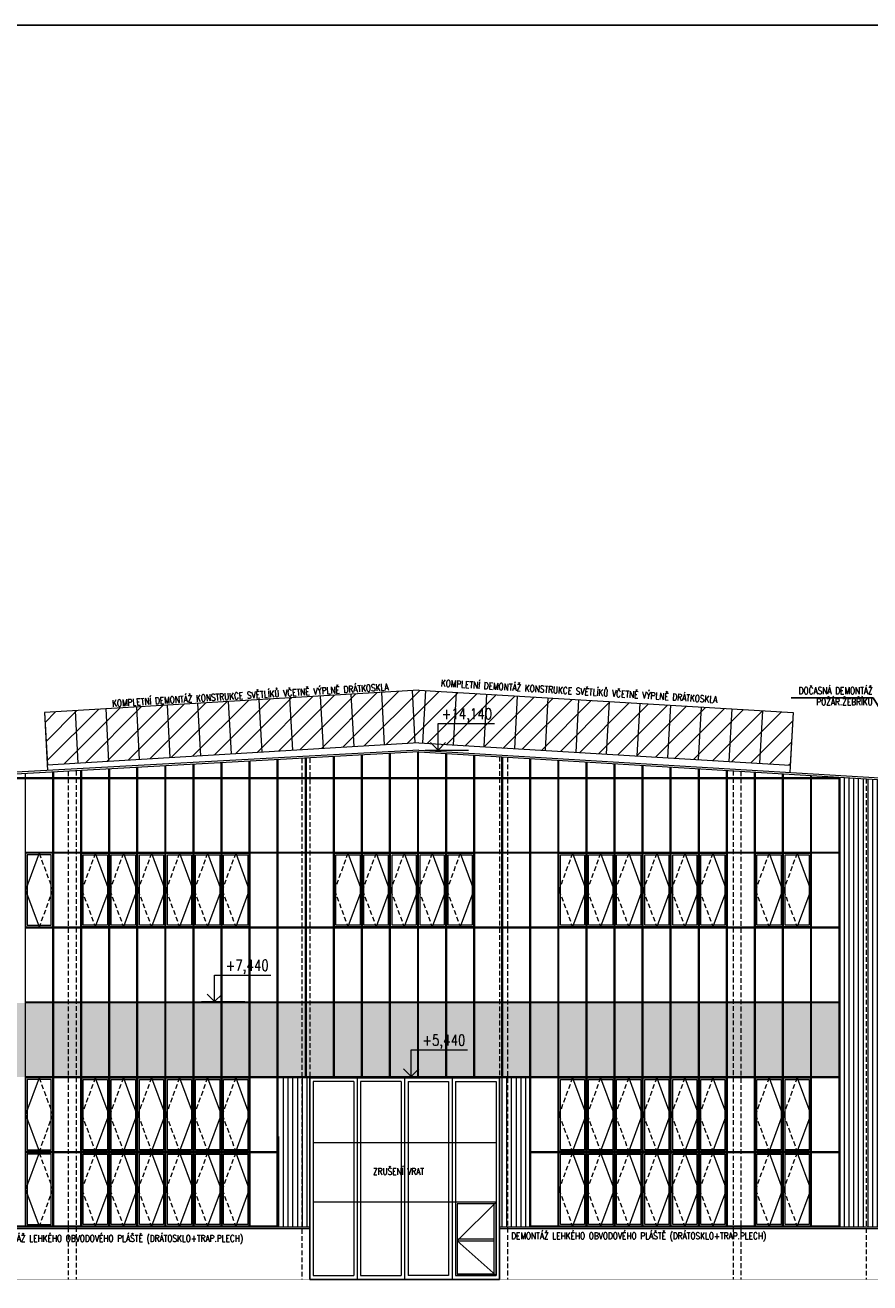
# Model space of a CAD drawing. Header units: millimetres. Extents: x -485339 to 350584, y -1189936 to 0.
# Tile 219 of 256: x -279443 to -256875, y -547570 to -513966. Entities that reach past the tile are written whole.
import ezdxf
from ezdxf import colors
from ezdxf.entities.mleader import LeaderData, LeaderLine
from ezdxf.enums import TextEntityAlignment as Align
from ezdxf.math import Vec2, Vec3

# ---------------------------------------------------------------- set-up
doc = ezdxf.new("R2010")
doc.units = ezdxf.units.MM
doc.header["$LTSCALE"] = 10
doc.linetypes.add('DASHED', pattern=[19.05, 12.7, -6.35])
doc.linetypes.add('ČÁRKOVANÁ', pattern=[19.05, 12.7, -6.35])
doc.layers.get('Defpoints').update_dxf_attribs({"color": 201})
for name, color, linetype, lineweight, true_color in [('BOUR_DVEŘE', 7, 'Continuous', 18, 0xdba400), ('BOUR_OBV.PLÁŠT', 7, 'Continuous', 18, 0xdba400), ('BOUR_OKNA', 7, 'Continuous', 18, 0xdba400), ('BOUR_ČÁRY_PLNÉ', 7, 'Continuous', 18, 0xdba400), ('BOUR_ŠRAFY', 7, 'Continuous', 18, 0xdba400), ('BOURÁNÍ_POPIS', 7, 'Continuous', 18, 0xdba400)]:
    doc.layers.add(name, color=color, linetype=linetype, lineweight=lineweight, true_color=true_color)
for name, color, linetype, lineweight in [('St__otvory_dveře', 40, 'Continuous', 18), ('St_kóty_výškové', 132, 'Continuous', 18), ('St_otvory_okna', 40, 'Continuous', 18), ('St_sloupy_opláštění_pohled', 25, 'ČÁRKOVANÁ', 18), ('St_čáry_obrys', 5, 'Continuous', 35), ('St_čáry_plné', 250, 'Continuous', 18)]:
    doc.layers.add(name, color=color, linetype=linetype, lineweight=lineweight)
doc.styles.add('ROMANS', font='romans.shx', dxfattribs={"width": 0.8})
doc.styles.get("Standard").update_dxf_attribs({"font": 'simplex.shx', "width": 0.8})
pattern_1 = [(90, (0, 160416.98), (-127, 8e-15), [])]

# ---------------------------------------------------------------- blocks, each defined once
blk = doc.blocks.new('G$CBEA78B39')
at = {"layer": 'St__otvory_dveře', "color": 0}
for p, q in [((-100, -100), (-100, 5287)), ((-100, 5287), (4970, 5287)), ((1076, 5187), (-8, 5187)), ((-8, 5187), (-8, 0)), ((1076, 5187), (1076, 0)), ((1168, 5287), (1168, -100)), ((1259, 5187), (1259, 0)), ((2343, 5187), (1259, 5187)), ((2343, 5187), (2343, 0)), ((2435, 5287), (2435, -100)), ((2527, 5187), (2527, 0)), ((2527, 5187), (3611, 5187)), ((3611, 5187), (3611, 0)), ((3702, 5287), (3702, -100)), ((3794, 5187), (3794, 0)), ((3794, 5187), (4878, 5187)), ((4878, 5187), (4878, 0)), ((4970, 5287), (4970, -100)), ((-8, 3561), (4878, 3561)), ((4878, 1965), (-8, 1965)), ((4878, 1965), (3794, 1965)), ((3794, 1965), (3794, 0)), ((4878, 1965), (3840, 933)), ((4832, 1915), (3840, 1915)), ((3840, 1915), (3840, 50)), ((4832, 50), (4832, 1915)), ((4878, 0), (4878, 1965)), ((3840, 983), (4832, 983)), ((3840, 933), (4878, 0)), ((3840, 933), (4832, 933)), ((3840, 50), (4832, 50)), ((4970, -100), (-100, -100)), ((-8, 0), (1076, 0)), ((1259, 0), (2343, 0)), ((3611, 0), (2527, 0)), ((3794, 0), (4878, 0)), ((4878, 0), (3794, 0))]:
    blk.add_line(p, q, dxfattribs=at)
blk.add_lwpolyline([(-100, -100), (4970, -100), (4970, 5287), (-100, 5287)], close=True, dxfattribs=at)
blk = doc.blocks.new('*U3990')
at = {"layer": 'BOUR_ČÁRY_PLNÉ'}
blk.add_lwpolyline([(0, 0), (-7, -1403)], dxfattribs=at)
blk = doc.blocks.new('*U3991')
at = {"layer": 'St_čáry_plné', "rotation": 3.440080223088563}
for p in [(-272379, -531941), (-271561, -531891), (-270742, -531842), (-269924, -531793), (-269105, -531744), (-278109, -532285), (-277290, -532236), (-276472, -532187), (-275653, -532137), (-274835, -532088), (-274016, -532039), (-273198, -531990), (-278927, -532334)]:
    blk.add_blockref('*U3990', p, dxfattribs=at)
blk = doc.blocks.new('*U3997')
at = {"layer": 'BOUR_ČÁRY_PLNÉ'}
blk.add_lwpolyline([(0, 0), (-7, 1403)], dxfattribs=at)
blk = doc.blocks.new('*U3996')
at = {"layer": 'St_čáry_plné', "rotation": 176.5599197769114}
for p in [(-268750, -531744), (-267931, -531793), (-267113, -531842), (-266294, -531891), (-265476, -531941), (-264657, -531990), (-263839, -532039), (-263020, -532088), (-262202, -532137), (-261383, -532187), (-260565, -532236), (-259746, -532285), (-258927, -532334)]:
    blk.add_blockref('*U3997', p, dxfattribs=at)
blk = doc.blocks.new('*U4033')
at = {"color": 0, "linetype": 'ByBlock', "lineweight": -2}
blk.add_line((3, 0), (-7, 0), dxfattribs=at)
for points in [[(0, 0), (0, 6.12), (0, 6.12), (-13, 6.12)], [(1.75, 1.75), (0, 0), (-1.75, 1.75)]]:
    blk.add_lwpolyline(points, dxfattribs=at)
at = {"color": 0, "linetype": 'ByBlock', "lineweight": -2, "style": 'ROMANS', "width": 0.8}
for tag, p in [('VYSKA', (-3.45, 9.62)), ('POPIS_001', (-12.5, 5.12))]:
    blk.add_attdef(tag, text='', height=2.5, dxfattribs=at).set_placement(p, align=Align.TOP_RIGHT)
blk = doc.blocks.new('G$CE9516F89')
at = {"layer": 'St_otvory_okna', "color": 0}
for points in [[(0, 0), (725, 0), (725, 1962.5), (0, 1962.5)], [(40, 40), (685, 40), (685, 1922.5), (40, 1922.5)]]:
    blk.add_lwpolyline(points, close=True, dxfattribs=at)
blk.add_lwpolyline([(362.5, 1962.5), (0, 981.25), (362.5, 0)], dxfattribs=at)
at = {"layer": 'St_otvory_okna', "color": 0, "linetype": 'ČÁRKOVANÁ'}
blk.add_lwpolyline([(362.5, 1962.5), (725, 981.25), (362.5, 0)], dxfattribs=at)

msp = doc.modelspace()

# ---------------------------------------------------------------- hatches: boundary and pattern name
at = {"layer": 'BOUR_ŠRAFY', "linetype": 'DASHED'}
h = msp.add_hatch(dxfattribs=at)
h.set_pattern_fill('ANSI31', color=256, scale=120)
h.set_pattern_definition([(45, (-75532.35, 0), (-269.40768, 269.40768), [])])
h.paths.add_polyline_path([(-278927.5, -532334.2), (-278843.3, -533734.2), (-268927.5, -533138.1), (-259004.5, -533734.6), (-258920.4, -532334.6), (-268927.5, -531733.1)])
at = {"layer": 'BOUR_ŠRAFY'}
h = msp.add_hatch(dxfattribs=at)
h.set_pattern_fill('ANSI31', color=256, scale=40, angle=45)
h.set_pattern_definition(pattern_1)
h.paths.add_polyline_path([(-257680.4, -546080.2), (-257680, -534067.7), (-238650, -535206.1), (-238650, -542020.2), (-254080, -542020.2), (-254080, -546080.2)])
h = msp.add_hatch(dxfattribs=at)
h.set_pattern_fill('ANSI31', color=256, scale=40, angle=45)
h.set_pattern_definition(pattern_1)
h.paths.add_polyline_path([(-271840, -542090.5), (-271840, -546080.2), (-272680.4, -546080.2), (-272680.4, -546055.2), (-272661.4, -542092.7)])
h = msp.add_hatch(dxfattribs=at)
h.set_pattern_fill('ANSI31', color=256, scale=40, angle=45)
h.set_pattern_definition(pattern_1)
h.paths.add_polyline_path([(-265955.4, -542092.7), (-265955.4, -546055.2), (-265955.4, -546080.2), (-266770, -546080.2), (-266770, -542092.7)])
at = {"layer": 'St_otvory_okna'}
h = msp.add_hatch(color=254, dxfattribs=at)
h.dxf.hatch_style = 1
h.paths.add_polyline_path([(-304205.4, -540092.7), (-304930.4, -540092.7), (-304930.4, -542067.7), (-304205.4, -542067.7)])
h.paths.add_polyline_path([(-304180.4, -540092.7), (-304180.4, -542067.7), (-303455.4, -542067.7), (-303455.4, -540092.7)])
h.paths.add_polyline_path([(-303430.4, -540092.7), (-303430.4, -542067.7), (-302705.4, -542067.7), (-302705.4, -540092.7)])
h.paths.add_polyline_path([(-302680.4, -542067.7), (-301955.4, -542067.7), (-301955.4, -540092.7), (-302680.4, -540092.7)])
h.paths.add_polyline_path([(-301930.4, -540092.7), (-301930.4, -542067.7), (-301205.4, -542067.7), (-301205.4, -540092.7)])
h.paths.add_polyline_path([(-301180.4, -540092.7), (-301180.4, -542067.7), (-300455.4, -542067.7), (-300455.4, -540092.7)])
h.paths.add_polyline_path([(-300430.4, -540092.7), (-300430.4, -542067.7), (-299705.4, -542067.7), (-299705.4, -540092.7)])
h.paths.add_polyline_path([(-299680.4, -540092.7), (-299680.4, -542067.7), (-298955.4, -542067.7), (-298955.4, -540092.7)])
h.paths.add_polyline_path([(-298930.4, -540092.7), (-298930.4, -542067.7), (-298205.4, -542067.7), (-298205.4, -540092.7)])
h.paths.add_polyline_path([(-297455.4, -540092.7), (-298180.4, -540092.7), (-298180.4, -542067.7), (-297455.4, -542067.7)])
h.paths.add_polyline_path([(-297430.4, -540092.7), (-297430.4, -542067.7), (-296705.4, -542067.7), (-296705.4, -540092.7)])
h.paths.add_polyline_path([(-296680.4, -540092.7), (-296680.4, -542067.7), (-295955.4, -542067.7), (-295955.4, -540092.7)])
h.paths.add_polyline_path([(-295930.4, -540092.7), (-295930.4, -542067.7), (-295205.4, -542067.7), (-295205.4, -540092.7)])
h.paths.add_polyline_path([(-295180.4, -540092.7), (-295180.4, -542067.7), (-294455.4, -542067.7), (-294455.4, -540092.7)])
h.paths.add_polyline_path([(-294430.4, -540092.7), (-294430.4, -542067.7), (-293705.4, -542067.7), (-293705.4, -540092.7)])
h.paths.add_polyline_path([(-293680.4, -540092.7), (-293680.4, -542067.7), (-292955.4, -542067.7), (-292955.4, -540092.7)])
h.paths.add_polyline_path([(-292930.4, -540092.7), (-292930.4, -542067.7), (-292205.4, -542067.7), (-292205.4, -540092.7)])
h.paths.add_polyline_path([(-292180.4, -540092.7), (-292180.4, -542067.7), (-291455.4, -542067.7), (-291455.4, -540092.7)])
h.paths.add_polyline_path([(-291430.4, -540092.7), (-291430.4, -542067.7), (-290705.4, -542067.7), (-290705.4, -540092.7)])
h.paths.add_polyline_path([(-290680.4, -542067.7), (-289955.4, -542067.7), (-289955.4, -540092.7), (-290680.4, -540092.7)])
h.paths.add_polyline_path([(-289930.4, -542067.7), (-289205.4, -542067.7), (-289205.4, -540092.7), (-289930.4, -540092.7)])
h.paths.add_polyline_path([(-289180.4, -542067.7), (-288455.4, -542067.7), (-288455.4, -540092.7), (-289180.4, -540092.7)])
h.paths.add_polyline_path([(-288430.4, -542067.7), (-287705.4, -542067.7), (-287705.4, -540092.7), (-288430.4, -540092.7)])
h.paths.add_polyline_path([(-287680.4, -542067.7), (-286955.4, -542067.7), (-286955.4, -540092.7), (-287680.4, -540092.7)])
h.paths.add_polyline_path([(-286930.4, -542067.7), (-286205.4, -542067.7), (-286205.4, -540092.7), (-286930.4, -540092.7)])
h.paths.add_polyline_path([(-286180.4, -542067.7), (-285455.4, -542067.7), (-285455.4, -540092.7), (-286180.4, -540092.7)])
h.paths.add_polyline_path([(-285430.4, -542067.7), (-284705.4, -542067.7), (-284705.4, -540092.7), (-285430.4, -540092.7)])
h.paths.add_polyline_path([(-284680.4, -542067.7), (-283955.4, -542067.7), (-283955.4, -540092.7), (-284680.4, -540092.7)])
h.paths.add_polyline_path([(-283930.4, -542067.7), (-283205.4, -542067.7), (-283205.4, -540092.7), (-283930.4, -540092.7)])
h.paths.add_polyline_path([(-283180.4, -540092.7), (-283180.4, -542067.7), (-282455.4, -542067.7), (-282455.4, -540092.7)])
h.paths.add_polyline_path([(-282430.4, -540092.7), (-282430.4, -542067.7), (-281705.4, -542067.7), (-281705.4, -540092.7)])
h.paths.add_polyline_path([(-281680.4, -542067.7), (-280955.4, -542067.7), (-280955.4, -540092.7), (-281680.4, -540092.7)])
h.paths.add_polyline_path([(-280930.4, -540092.7), (-280930.4, -542067.7), (-280205.4, -542067.7), (-280205.4, -540092.7)])
h.paths.add_polyline_path([(-280180.4, -540092.7), (-280180.4, -542067.7), (-279455.4, -542067.7), (-279455.4, -540092.7)])
h.paths.add_polyline_path([(-279430.4, -540092.7), (-279430.4, -542067.7), (-278705.4, -542067.7), (-278705.4, -540092.7)])
h.paths.add_polyline_path([(-278680.4, -540092.7), (-278680.4, -542067.7), (-277955.4, -542067.7), (-277955.4, -540092.7)])
h.paths.add_polyline_path([(-277205.4, -540092.7), (-277930.4, -540092.7), (-277930.4, -542067.7), (-277205.4, -542067.7)])
h.paths.add_polyline_path([(-276455.4, -540092.7), (-277180.4, -540092.7), (-277180.4, -542067.7), (-276455.4, -542067.7)])
h.paths.add_polyline_path([(-275705.4, -540092.7), (-276430.4, -540092.7), (-276430.4, -542067.7), (-275705.4, -542067.7)])
h.paths.add_polyline_path([(-274955.4, -540092.7), (-275680.4, -540092.7), (-275680.4, -542067.7), (-274955.4, -542067.7)])
h.paths.add_polyline_path([(-274205.4, -540092.7), (-274930.4, -540092.7), (-274930.4, -542067.7), (-274205.4, -542067.7)])
h.paths.add_polyline_path([(-273455.4, -540092.7), (-274180.4, -540092.7), (-274180.4, -542067.7), (-273455.4, -542067.7)])
h.paths.add_polyline_path([(-273430.4, -540092.7), (-273430.4, -542067.7), (-272705.4, -542067.7), (-272705.4, -540092.7)])
h.paths.add_polyline_path([(-272680.4, -540092.7), (-272680.4, -542067.7), (-271955.4, -542067.7), (-271955.4, -540092.7)])
h.paths.add_polyline_path([(-271930.4, -542067.7), (-271205.4, -542067.7), (-271205.4, -540092.7), (-271930.4, -540092.7)])
h.paths.add_polyline_path([(-271180.4, -542067.7), (-270455.4, -542067.7), (-270455.4, -540092.7), (-271180.4, -540092.7)])
h.paths.add_polyline_path([(-270430.4, -542067.7), (-269705.4, -542067.7), (-269705.4, -540092.7), (-270430.4, -540092.7)])
h.paths.add_polyline_path([(-269680.4, -542067.7), (-268955.4, -542067.7), (-268955.4, -540092.7), (-269680.4, -540092.7)])
h.paths.add_polyline_path([(-268930.4, -542067.7), (-268205.4, -542067.7), (-268205.4, -540092.7), (-268930.4, -540092.7)])
h.paths.add_polyline_path([(-268180.4, -542067.7), (-267455.4, -542067.7), (-267455.4, -540092.7), (-268180.4, -540092.7)])
h.paths.add_polyline_path([(-266705.4, -540092.7), (-267430.4, -540092.7), (-267430.4, -542067.7), (-266705.4, -542067.7)])
h.paths.add_polyline_path([(-266680.4, -542067.7), (-265955.4, -542067.7), (-265955.4, -540092.7), (-266680.4, -540092.7)])
h.paths.add_polyline_path([(-265930.4, -542067.7), (-265205.4, -542067.7), (-265205.4, -540092.7), (-265930.4, -540092.7)])
h.paths.add_polyline_path([(-264455.4, -540092.7), (-265180.4, -540092.7), (-265180.4, -542067.7), (-264455.4, -542067.7)])
h.paths.add_polyline_path([(-263705.4, -540092.7), (-264430.4, -540092.7), (-264430.4, -542067.7), (-263705.4, -542067.7)])
h.paths.add_polyline_path([(-262955.4, -540092.7), (-263680.4, -540092.7), (-263680.4, -542067.7), (-262955.4, -542067.7)])
h.paths.add_polyline_path([(-262205.4, -540092.7), (-262930.4, -540092.7), (-262930.4, -542067.7), (-262205.4, -542067.7)])
h.paths.add_polyline_path([(-261455.4, -540092.7), (-262180.4, -540092.7), (-262180.4, -542067.7), (-261455.4, -542067.7)])
h.paths.add_polyline_path([(-260705.4, -540092.7), (-261430.4, -540092.7), (-261430.4, -542067.7), (-260705.4, -542067.7)])
h.paths.add_polyline_path([(-260680.4, -542067.7), (-259955.4, -542067.7), (-259955.4, -540092.7), (-260680.4, -540092.7)])
h.paths.add_polyline_path([(-259205.4, -540092.7), (-259930.4, -540092.7), (-259930.4, -542067.7), (-259205.4, -542067.7)])
h.paths.add_polyline_path([(-258455.4, -540092.7), (-259180.4, -540092.7), (-259180.4, -542067.7), (-258455.4, -542067.7)])
h.paths.add_polyline_path([(-257705.4, -540092.7), (-258430.4, -540092.7), (-258430.4, -542067.7), (-257705.4, -542067.7)])

# ---------------------------------------------------------------- linework, layer by layer
at = {"layer": 'BOUR_OBV.PLÁŠT'}
for points in [[(-273430.4, -534092.7), (-273430.4, -533633.7)], [(-272705.4, -534092.7), (-272705.4, -533593.9)], [(-272680.4, -534092.7), (-272680.4, -533592.5)], [(-271955.4, -534092.7), (-271955.4, -533552.6)], [(-271930.4, -534092.7), (-271930.4, -533551.2)], [(-271205.4, -534092.7), (-271205.4, -533511.3)], [(-271180.4, -534092.7), (-271180.4, -533510)], [(-270455.4, -534092.7), (-270455.4, -533470.1)], [(-270430.4, -534092.7), (-270430.4, -533468.7)], [(-269705.4, -534092.7), (-269705.4, -533428.8)], [(-269680.4, -534092.7), (-269680.4, -533427.4)], [(-268955.4, -534092.7), (-268955.4, -533387.6)], [(-268930.4, -534092.7), (-268930.4, -533386.2)], [(-268205.4, -534092.7), (-268205.4, -533429.4)], [(-268180.4, -534092.7), (-268180.4, -533430.9)], [(-267455.4, -534092.7), (-267455.4, -533474.5)], [(-267430.4, -534092.7), (-267430.4, -533476)], [(-266705.4, -534092.7), (-266705.4, -533519.6)], [(-266680.4, -534092.7), (-266680.4, -533521.1)], [(-265955.4, -534092.7), (-265955.4, -533564.7)], [(-265930.4, -534092.7), (-265930.4, -533566.2)], [(-265205.4, -534092.7), (-265205.4, -533609.8)], [(-265180.4, -534092.7), (-265180.4, -533611.3)], [(-279430.4, -534092.7), (-279430.4, -533963.8)], [(-278705.4, -534092.7), (-278705.4, -533923.9)], [(-278680.4, -534092.7), (-278680.4, -533922.6)], [(-277955.4, -534092.7), (-277955.4, -533882.7)], [(-277930.4, -534092.7), (-277930.4, -533881.3)], [(-277205.4, -534092.7), (-277205.4, -533841.4)], [(-277180.4, -534092.7), (-277180.4, -533840)], [(-276455.4, -534092.7), (-276455.4, -533800.2)], [(-276430.4, -534092.7), (-276430.4, -533798.8)], [(-275705.4, -534092.7), (-275705.4, -533758.9)], [(-275680.4, -534092.7), (-275680.4, -533757.5)], [(-274955.4, -534092.7), (-274955.4, -533717.6)], [(-274930.4, -534092.7), (-274930.4, -533716.3)], [(-274205.4, -534092.7), (-274205.4, -533676.4)], [(-274180.4, -534092.7), (-274180.4, -533675)], [(-273455.4, -534092.7), (-273455.4, -533635.1)], [(-264455.4, -534092.7), (-264455.4, -533654.9)], [(-264430.4, -534092.7), (-264430.4, -533656.4)], [(-263705.4, -534092.7), (-263705.4, -533700)], [(-263680.4, -534092.7), (-263680.4, -533701.5)], [(-262955.4, -534092.7), (-262955.4, -533745)], [(-262930.4, -534092.7), (-262930.4, -533746.5)], [(-262205.4, -534092.7), (-262205.4, -533790.1)], [(-262180.4, -534092.7), (-262180.4, -533791.6)], [(-261455.4, -534092.7), (-261455.4, -533835.2)], [(-261430.4, -534092.7), (-261430.4, -533836.7)], [(-260705.4, -534092.7), (-260705.4, -533880.3)], [(-260680.4, -534092.7), (-260680.4, -533881.8)], [(-259955.4, -534092.7), (-259955.4, -533925.4)], [(-259930.4, -534092.7), (-259930.4, -533926.9)], [(-281317.9, -534067.7), (-257680.4, -534067.7), (-257680.4, -546080.2), (-265955.4, -546080.2), (-265955.4, -546055.2)], [(-281317.9, -534092.7), (-257705.4, -534092.7), (-257705.4, -546055.2), (-265955.4, -546055.2)], [(-279430.4, -546055.2), (-279430.4, -534092.7)], [(-278705.4, -546055.2), (-278705.4, -534092.7)], [(-278680.4, -546055.2), (-278680.4, -534092.7)], [(-277955.4, -546055.2), (-277955.4, -534092.7)], [(-277930.4, -546055.2), (-277930.4, -534092.7)], [(-277205.4, -546055.2), (-277205.4, -534092.7)], [(-277180.4, -546055.2), (-277180.4, -534092.7)], [(-276455.4, -546055.2), (-276455.4, -534092.7)], [(-276430.4, -546055.2), (-276430.4, -534092.7)], [(-275705.4, -546055.2), (-275705.4, -534092.7)], [(-275680.4, -546055.2), (-275680.4, -534092.7)], [(-274955.4, -546055.2), (-274955.4, -534092.7)], [(-274930.4, -546055.2), (-274930.4, -534092.7)], [(-274205.4, -546055.2), (-274205.4, -534092.7)], [(-274180.4, -546055.2), (-274180.4, -534092.7)], [(-273455.4, -546055.2), (-273455.4, -534092.7)], [(-273430.4, -546055.2), (-273430.4, -534092.7)], [(-272705.4, -546055.2), (-272705.4, -534092.7)], [(-272680.4, -546055.2), (-272680.4, -534092.7)], [(-271955.4, -542067.7), (-271955.4, -534092.7)], [(-271930.4, -542067.7), (-271930.4, -534092.7)], [(-271205.4, -542067.7), (-271205.4, -534092.7)], [(-271180.4, -542067.7), (-271180.4, -534092.7)], [(-270455.4, -542067.7), (-270455.4, -534092.7)], [(-270430.4, -542067.7), (-270430.4, -534092.7)], [(-269705.4, -542067.7), (-269705.4, -534092.7)], [(-269680.4, -542067.7), (-269680.4, -534092.7)], [(-268955.4, -542067.7), (-268955.4, -534092.7)], [(-268930.4, -542067.7), (-268930.4, -534092.7)], [(-268205.4, -542067.7), (-268205.4, -534092.7)], [(-268180.4, -542067.7), (-268180.4, -534092.7)], [(-267455.4, -542067.7), (-267455.4, -534092.7)], [(-267430.4, -542067.7), (-267430.4, -534092.7)], [(-266705.4, -542067.7), (-266705.4, -534092.7)], [(-266680.4, -542067.7), (-266680.4, -534092.7)], [(-265955.4, -546055.2), (-265955.4, -534092.7)], [(-265930.4, -546055.2), (-265930.4, -534092.7)], [(-265205.4, -546055.2), (-265205.4, -534092.7)], [(-265180.4, -546055.2), (-265180.4, -534092.7)], [(-264455.4, -546055.2), (-264455.4, -534092.7)], [(-264430.4, -546055.2), (-264430.4, -534092.7)], [(-263705.4, -546055.2), (-263705.4, -534092.7)], [(-263680.4, -546055.2), (-263680.4, -534092.7)], [(-262955.4, -546055.2), (-262955.4, -534092.7)], [(-262930.4, -546055.2), (-262930.4, -534092.7)], [(-262205.4, -546055.2), (-262205.4, -534092.7)], [(-262180.4, -546055.2), (-262180.4, -534092.7)], [(-261455.4, -546055.2), (-261455.4, -534092.7)], [(-261430.4, -546055.2), (-261430.4, -534092.7)], [(-260705.4, -546055.2), (-260705.4, -534092.7)], [(-260680.4, -546055.2), (-260680.4, -534092.7)], [(-259955.4, -546055.2), (-259955.4, -534092.7)], [(-259930.4, -546055.2), (-259930.4, -534092.7)], [(-259205.4, -534092.7), (-259205.4, -533970.5)], [(-259205.4, -546055.2), (-259205.4, -534092.7)], [(-259180.4, -534092.7), (-259180.4, -533972)], [(-259180.4, -546055.2), (-259180.4, -534092.7)], [(-258455.4, -534092.7), (-258455.4, -534015.5)], [(-258455.4, -546055.2), (-258455.4, -534092.7)], [(-258430.4, -534092.7), (-258430.4, -534017.1)], [(-258430.4, -546055.2), (-258430.4, -534092.7)], [(-278705.4, -536067.7), (-279430.4, -536067.7)], [(-278705.4, -536092.7), (-279430.4, -536092.7)], [(-277955.4, -536067.7), (-278680.4, -536067.7)], [(-277955.4, -536092.7), (-278680.4, -536092.7)], [(-277205.4, -536067.7), (-277930.4, -536067.7)], [(-277205.4, -536092.7), (-277930.4, -536092.7)], [(-276455.4, -536067.7), (-277180.4, -536067.7)], [(-276455.4, -536092.7), (-277180.4, -536092.7)], [(-275705.4, -536067.7), (-276430.4, -536067.7)], [(-275705.4, -536092.7), (-276430.4, -536092.7)], [(-274955.4, -536067.7), (-275680.4, -536067.7)], [(-274955.4, -536092.7), (-275680.4, -536092.7)], [(-274205.4, -536067.7), (-274930.4, -536067.7)], [(-274205.4, -536092.7), (-274930.4, -536092.7)], [(-273455.4, -536067.7), (-274180.4, -536067.7)], [(-273455.4, -536092.7), (-274180.4, -536092.7)], [(-272705.4, -536067.7), (-273430.4, -536067.7)], [(-272705.4, -536092.7), (-273430.4, -536092.7)], [(-271955.4, -536067.7), (-272680.4, -536067.7)], [(-271955.4, -536092.7), (-272680.4, -536092.7)], [(-271205.4, -536067.7), (-271930.4, -536067.7)], [(-271205.4, -536092.7), (-271930.4, -536092.7)], [(-270455.4, -536067.7), (-271180.4, -536067.7)], [(-270455.4, -536092.7), (-271180.4, -536092.7)], [(-269705.4, -536067.7), (-270430.4, -536067.7)], [(-269705.4, -536092.7), (-270430.4, -536092.7)], [(-268955.4, -536067.7), (-269680.4, -536067.7)], [(-268955.4, -536092.7), (-269680.4, -536092.7)], [(-268205.4, -536067.7), (-268930.4, -536067.7)], [(-268205.4, -536092.7), (-268930.4, -536092.7)], [(-267455.4, -536067.7), (-268180.4, -536067.7)], [(-267455.4, -536092.7), (-268180.4, -536092.7)], [(-266705.4, -536067.7), (-267430.4, -536067.7)], [(-266705.4, -536092.7), (-267430.4, -536092.7)], [(-265955.4, -536067.7), (-266680.4, -536067.7)], [(-265955.4, -536092.7), (-266680.4, -536092.7)], [(-265205.4, -536067.7), (-265930.4, -536067.7)], [(-265205.4, -536092.7), (-265930.4, -536092.7)], [(-264455.4, -536067.7), (-265180.4, -536067.7)], [(-264455.4, -536092.7), (-265180.4, -536092.7)], [(-263705.4, -536067.7), (-264430.4, -536067.7)], [(-263705.4, -536092.7), (-264430.4, -536092.7)], [(-262955.4, -536067.7), (-263680.4, -536067.7)], [(-262955.4, -536092.7), (-263680.4, -536092.7)], [(-262205.4, -536067.7), (-262930.4, -536067.7)], [(-262205.4, -536092.7), (-262930.4, -536092.7)], [(-261455.4, -536067.7), (-262180.4, -536067.7)], [(-261455.4, -536092.7), (-262180.4, -536092.7)], [(-260705.4, -536067.7), (-261430.4, -536067.7)], [(-260705.4, -536092.7), (-261430.4, -536092.7)], [(-259955.4, -536067.7), (-260680.4, -536067.7)], [(-259955.4, -536092.7), (-260680.4, -536092.7)], [(-259205.4, -536067.7), (-259930.4, -536067.7)], [(-259205.4, -536092.7), (-259930.4, -536092.7)], [(-258455.4, -536067.7), (-259180.4, -536067.7)], [(-258455.4, -536092.7), (-259180.4, -536092.7)], [(-257705.4, -536067.7), (-258430.4, -536067.7)], [(-257705.4, -536092.7), (-258430.4, -536092.7)], [(-278705.4, -538067.7), (-279430.4, -538067.7)], [(-278705.4, -538092.7), (-279430.4, -538092.7)], [(-277955.4, -538067.7), (-278680.4, -538067.7)], [(-277955.4, -538092.7), (-278680.4, -538092.7)], [(-277205.4, -538067.7), (-277930.4, -538067.7)], [(-277205.4, -538092.7), (-277930.4, -538092.7)], [(-276455.4, -538067.7), (-277180.4, -538067.7)], [(-276455.4, -538092.7), (-277180.4, -538092.7)], [(-275705.4, -538067.7), (-276430.4, -538067.7)], [(-275705.4, -538092.7), (-276430.4, -538092.7)], [(-274955.4, -538067.7), (-275680.4, -538067.7)], [(-274955.4, -538092.7), (-275680.4, -538092.7)], [(-274205.4, -538067.7), (-274930.4, -538067.7)], [(-274205.4, -538092.7), (-274930.4, -538092.7)], [(-273455.4, -538067.7), (-274180.4, -538067.7)], [(-273455.4, -538092.7), (-274180.4, -538092.7)], [(-272705.4, -538067.7), (-273430.4, -538067.7)], [(-272705.4, -538092.7), (-273430.4, -538092.7)], [(-271955.4, -538067.7), (-272680.4, -538067.7)], [(-271955.4, -538092.7), (-272680.4, -538092.7)], [(-271205.4, -538067.7), (-271930.4, -538067.7)], [(-271205.4, -538092.7), (-271930.4, -538092.7)], [(-270455.4, -538067.7), (-271180.4, -538067.7)], [(-270455.4, -538092.7), (-271180.4, -538092.7)], [(-269705.4, -538067.7), (-270430.4, -538067.7)], [(-269705.4, -538092.7), (-270430.4, -538092.7)], [(-268955.4, -538067.7), (-269680.4, -538067.7)], [(-268955.4, -538092.7), (-269680.4, -538092.7)], [(-268205.4, -538067.7), (-268930.4, -538067.7)], [(-268205.4, -538092.7), (-268930.4, -538092.7)], [(-267455.4, -538067.7), (-268180.4, -538067.7)], [(-267455.4, -538092.7), (-268180.4, -538092.7)], [(-266705.4, -538067.7), (-267430.4, -538067.7)], [(-266705.4, -538092.7), (-267430.4, -538092.7)], [(-265955.4, -538067.7), (-266680.4, -538067.7)], [(-265955.4, -538092.7), (-266680.4, -538092.7)], [(-265205.4, -538067.7), (-265930.4, -538067.7)], [(-265205.4, -538092.7), (-265930.4, -538092.7)], [(-264455.4, -538067.7), (-265180.4, -538067.7)], [(-264455.4, -538092.7), (-265180.4, -538092.7)], [(-263705.4, -538067.7), (-264430.4, -538067.7)], [(-263705.4, -538092.7), (-264430.4, -538092.7)], [(-262955.4, -538067.7), (-263680.4, -538067.7)], [(-262955.4, -538092.7), (-263680.4, -538092.7)], [(-262205.4, -538067.7), (-262930.4, -538067.7)], [(-262205.4, -538092.7), (-262930.4, -538092.7)], [(-261455.4, -538067.7), (-262180.4, -538067.7)], [(-261455.4, -538092.7), (-262180.4, -538092.7)], [(-260705.4, -538067.7), (-261430.4, -538067.7)], [(-260705.4, -538092.7), (-261430.4, -538092.7)], [(-259955.4, -538067.7), (-260680.4, -538067.7)], [(-259955.4, -538092.7), (-260680.4, -538092.7)], [(-259205.4, -538067.7), (-259930.4, -538067.7)], [(-259205.4, -538092.7), (-259930.4, -538092.7)], [(-258455.4, -538067.7), (-259180.4, -538067.7)], [(-258455.4, -538092.7), (-259180.4, -538092.7)], [(-257705.4, -538067.7), (-258430.4, -538067.7)], [(-257705.4, -538092.7), (-258430.4, -538092.7)], [(-278705.4, -540067.7), (-279430.4, -540067.7)], [(-278705.4, -540092.7), (-279430.4, -540092.7)], [(-277955.4, -540067.7), (-278680.4, -540067.7)], [(-277955.4, -540092.7), (-278680.4, -540092.7)], [(-277205.4, -540067.7), (-277930.4, -540067.7)], [(-277205.4, -540092.7), (-277930.4, -540092.7)], [(-276455.4, -540067.7), (-277180.4, -540067.7)], [(-276455.4, -540092.7), (-277180.4, -540092.7)], [(-275705.4, -540067.7), (-276430.4, -540067.7)], [(-275705.4, -540092.7), (-276430.4, -540092.7)], [(-274955.4, -540067.7), (-275680.4, -540067.7)], [(-274955.4, -540092.7), (-275680.4, -540092.7)], [(-274205.4, -540067.7), (-274930.4, -540067.7)], [(-274205.4, -540092.7), (-274930.4, -540092.7)], [(-273455.4, -540067.7), (-274180.4, -540067.7)], [(-273455.4, -540092.7), (-274180.4, -540092.7)], [(-272705.4, -540067.7), (-273430.4, -540067.7)], [(-272705.4, -540092.7), (-273430.4, -540092.7)], [(-271955.4, -540067.7), (-272680.4, -540067.7)], [(-271955.4, -540092.7), (-272680.4, -540092.7)], [(-271205.4, -540067.7), (-271930.4, -540067.7)], [(-271205.4, -540092.7), (-271930.4, -540092.7)], [(-270455.4, -540067.7), (-271180.4, -540067.7)], [(-270455.4, -540092.7), (-271180.4, -540092.7)], [(-269705.4, -540067.7), (-270430.4, -540067.7)], [(-269705.4, -540092.7), (-270430.4, -540092.7)], [(-268955.4, -540067.7), (-269680.4, -540067.7)], [(-268955.4, -540092.7), (-269680.4, -540092.7)], [(-268205.4, -540067.7), (-268930.4, -540067.7)], [(-268205.4, -540092.7), (-268930.4, -540092.7)], [(-267455.4, -540067.7), (-268180.4, -540067.7)], [(-267455.4, -540092.7), (-268180.4, -540092.7)], [(-266705.4, -540067.7), (-267430.4, -540067.7)], [(-266705.4, -540092.7), (-267430.4, -540092.7)], [(-265955.4, -540067.7), (-266680.4, -540067.7)], [(-265955.4, -540092.7), (-266680.4, -540092.7)], [(-265205.4, -540067.7), (-265930.4, -540067.7)], [(-265205.4, -540092.7), (-265930.4, -540092.7)], [(-264455.4, -540067.7), (-265180.4, -540067.7)], [(-264455.4, -540092.7), (-265180.4, -540092.7)], [(-263705.4, -540067.7), (-264430.4, -540067.7)], [(-263705.4, -540092.7), (-264430.4, -540092.7)], [(-262955.4, -540067.7), (-263680.4, -540067.7)], [(-262955.4, -540092.7), (-263680.4, -540092.7)], [(-262205.4, -540067.7), (-262930.4, -540067.7)], [(-262205.4, -540092.7), (-262930.4, -540092.7)], [(-261455.4, -540067.7), (-262180.4, -540067.7)], [(-261455.4, -540092.7), (-262180.4, -540092.7)], [(-260705.4, -540067.7), (-261430.4, -540067.7)], [(-260705.4, -540092.7), (-261430.4, -540092.7)], [(-259955.4, -540067.7), (-260680.4, -540067.7)], [(-259955.4, -540092.7), (-260680.4, -540092.7)], [(-259205.4, -540067.7), (-259930.4, -540067.7)], [(-259205.4, -540092.7), (-259930.4, -540092.7)], [(-258455.4, -540067.7), (-259180.4, -540067.7)], [(-258455.4, -540092.7), (-259180.4, -540092.7)], [(-257705.4, -540067.7), (-258430.4, -540067.7)], [(-257705.4, -540092.7), (-258430.4, -540092.7)], [(-278705.4, -542067.7), (-279430.4, -542067.7)], [(-278705.4, -542092.7), (-279430.4, -542092.7)], [(-277955.4, -542067.7), (-278680.4, -542067.7)], [(-277955.4, -542092.7), (-278680.4, -542092.7)], [(-277205.4, -542067.7), (-277930.4, -542067.7)], [(-277205.4, -542092.7), (-277930.4, -542092.7)], [(-276455.4, -542067.7), (-277180.4, -542067.7)], [(-276455.4, -542092.7), (-277180.4, -542092.7)], [(-275705.4, -542067.7), (-276430.4, -542067.7)], [(-275705.4, -542092.7), (-276430.4, -542092.7)], [(-274955.4, -542067.7), (-275680.4, -542067.7)], [(-274955.4, -542092.7), (-275680.4, -542092.7)], [(-274205.4, -542067.7), (-274930.4, -542067.7)], [(-274205.4, -542092.7), (-274930.4, -542092.7)], [(-273455.4, -542067.7), (-274180.4, -542067.7)], [(-273455.4, -542092.7), (-274180.4, -542092.7)], [(-272705.4, -542067.7), (-273430.4, -542067.7)], [(-272705.4, -542092.7), (-273430.4, -542092.7)], [(-265955.4, -542067.7), (-272680.4, -542067.7)], [(-265955.4, -542092.7), (-272680.4, -542092.7)], [(-265205.4, -542067.7), (-265930.4, -542067.7)], [(-265205.4, -542092.7), (-265930.4, -542092.7)], [(-264455.4, -542067.7), (-265180.4, -542067.7)], [(-264455.4, -542092.7), (-265180.4, -542092.7)], [(-263705.4, -542067.7), (-264430.4, -542067.7)], [(-263705.4, -542092.7), (-264430.4, -542092.7)], [(-262955.4, -542067.7), (-263680.4, -542067.7)], [(-262955.4, -542092.7), (-263680.4, -542092.7)], [(-262205.4, -542067.7), (-262930.4, -542067.7)], [(-262205.4, -542092.7), (-262930.4, -542092.7)], [(-261455.4, -542067.7), (-262180.4, -542067.7)], [(-261455.4, -542092.7), (-262180.4, -542092.7)], [(-260705.4, -542067.7), (-261430.4, -542067.7)], [(-260705.4, -542092.7), (-261430.4, -542092.7)], [(-259955.4, -542067.7), (-260680.4, -542067.7)], [(-259955.4, -542092.7), (-260680.4, -542092.7)], [(-259205.4, -542067.7), (-259930.4, -542067.7)], [(-259205.4, -542092.7), (-259930.4, -542092.7)], [(-258455.4, -542067.7), (-259180.4, -542067.7)], [(-258455.4, -542092.7), (-259180.4, -542092.7)], [(-257705.4, -542067.7), (-258430.4, -542067.7)], [(-257705.4, -542092.7), (-258430.4, -542092.7)], [(-278705.4, -544067.7), (-279430.4, -544067.7)], [(-278705.4, -544092.7), (-279430.4, -544092.7)], [(-277955.4, -544067.7), (-278680.4, -544067.7)], [(-277955.4, -544092.7), (-278680.4, -544092.7)], [(-277205.4, -544067.7), (-277930.4, -544067.7)], [(-277205.4, -544092.7), (-277930.4, -544092.7)], [(-276455.4, -544067.7), (-277180.4, -544067.7)], [(-276455.4, -544092.7), (-277180.4, -544092.7)], [(-275705.4, -544067.7), (-276430.4, -544067.7)], [(-275705.4, -544092.7), (-276430.4, -544092.7)], [(-274955.4, -544067.7), (-275680.4, -544067.7)], [(-274955.4, -544092.7), (-275680.4, -544092.7)], [(-274205.4, -544067.7), (-274930.4, -544067.7)], [(-274205.4, -544092.7), (-274930.4, -544092.7)], [(-273455.4, -544067.7), (-274180.4, -544067.7)], [(-273455.4, -544092.7), (-274180.4, -544092.7)], [(-272705.4, -544067.7), (-273430.4, -544067.7)], [(-272705.4, -544092.7), (-273430.4, -544092.7)], [(-265205.4, -544067.7), (-265930.4, -544067.7)], [(-265205.4, -544092.7), (-265930.4, -544092.7)], [(-264455.4, -544067.7), (-265180.4, -544067.7)], [(-264455.4, -544092.7), (-265180.4, -544092.7)], [(-263705.4, -544067.7), (-264430.4, -544067.7)], [(-263705.4, -544092.7), (-264430.4, -544092.7)], [(-262955.4, -544067.7), (-263680.4, -544067.7)], [(-262955.4, -544092.7), (-263680.4, -544092.7)], [(-262205.4, -544067.7), (-262930.4, -544067.7)], [(-262205.4, -544092.7), (-262930.4, -544092.7)], [(-261455.4, -544067.7), (-262180.4, -544067.7)], [(-261455.4, -544092.7), (-262180.4, -544092.7)], [(-260705.4, -544067.7), (-261430.4, -544067.7)], [(-260705.4, -544092.7), (-261430.4, -544092.7)], [(-259955.4, -544067.7), (-260680.4, -544067.7)], [(-259955.4, -544092.7), (-260680.4, -544092.7)], [(-259205.4, -544067.7), (-259930.4, -544067.7)], [(-259205.4, -544092.7), (-259930.4, -544092.7)], [(-258455.4, -544067.7), (-259180.4, -544067.7)], [(-258455.4, -544092.7), (-259180.4, -544092.7)], [(-257705.4, -544067.7), (-258430.4, -544067.7)], [(-257705.4, -544092.7), (-258430.4, -544092.7)], [(-272680.4, -546055.2), (-281317.9, -546055.2)], [(-272680.4, -546055.2), (-272680.4, -546080.2)]]:
    msp.add_lwpolyline(points, dxfattribs=at)
at = {"layer": 'BOUR_ČÁRY_PLNÉ'}
for points in [[(-268927.5, -531733.1), (-278927.5, -532334.2)], [(-268927.5, -531733.1), (-258927.5, -532334.2)], [(-278927.5, -532334.2), (-278843.2, -533881.4)], [(-258927.5, -532334.2), (-259014.5, -533931.8)], [(-268927.5, -533138.1), (-278851.2, -533734.7)], [(-268927.5, -533138.1), (-259003.8, -533734.7)], [(-268927.5, -533335.9), (-281320.6, -534017.7)], [(-268927.6, -533386), (-281317.9, -534067.7)], [(-268927.6, -533386), (-238650, -535206.1)], [(-268927.5, -533335.9), (-238650, -535156)]]:
    msp.add_lwpolyline(points, dxfattribs=at)
at = {"layer": 'Defpoints'}
msp.add_lwpolyline([(-485339.2, -513966), (143293.5, -513966), (143293.5, -775236.5), (-485339.2, -775236.5)], close=True, dxfattribs=at)
at = {"layer": 'St_sloupy_opláštění_pohled'}
for points in [[(-272050, -533557.8), (-272050, -547477.5)], [(-271840, -533546.2), (-271840, -547477.5)], [(-266770, -533515.7), (-266770, -547477.5)], [(-266560, -533528.4), (-266560, -547477.5)], [(-278290, -533901.1), (-278290, -547477.5)], [(-278080, -533889.5), (-278080, -547477.5)], [(-260530, -533890.8), (-260530, -547480.2)], [(-260320, -533903.5), (-260320, -547480.2)], [(-256976.9, -534104.4), (-256976.9, -547480.2)]]:
    msp.add_lwpolyline(points, dxfattribs=at)
at = {"layer": 'St_čáry_obrys', "const_width": 10}
msp.add_lwpolyline([(-307896.1, -547480.2), (-237074.4, -547480.2)], dxfattribs=at)
at = {"layer": 'St_čáry_plné'}
for points in [[(-271840, -546080.2), (-290770, -546080.2)], [(-271840, -546130.2), (-290770, -546130.2)], [(-254080, -546080.2), (-266770, -546080.2)], [(-254080, -546130.2), (-266770, -546130.2)]]:
    msp.add_lwpolyline(points, dxfattribs=at)

# ---------------------------------------------------------------- block references
at = {"layer": 'BOUR_DVEŘE'}
msp.add_blockref('G$CBEA78B39', (-271740, -547377.5), dxfattribs=at)
at = {"layer": 'BOUR_OKNA'}
for p in [(-279430.4, -538055.2), (-279430.4, -544055.2), (-279430.4, -546055.2)]:
    msp.add_blockref('G$CE9516F89', p, dxfattribs=at)
at = {"layer": 'BOUR_OKNA', "xscale": -1}
for p in [(-277205.4, -538055.2), (-276455.4, -538055.2), (-275705.4, -538055.2), (-274955.4, -538055.2), (-274205.4, -538055.2), (-273455.4, -538055.2), (-270455.4, -538055.2), (-269705.4, -538055.2), (-268955.4, -538055.2), (-268205.4, -538055.2), (-267455.4, -538055.2), (-264455.4, -538055.2), (-263705.4, -538055.2), (-262955.4, -538055.2), (-262205.4, -538055.2), (-261455.4, -538055.2), (-260705.4, -538055.2), (-259205.4, -538055.2), (-258455.4, -538055.2), (-277205.4, -544055.2), (-276455.4, -544055.2), (-275705.4, -544055.2), (-274955.4, -544055.2), (-274205.4, -544055.2), (-273455.4, -544055.2), (-264455.4, -544055.2), (-263705.4, -544055.2), (-262955.4, -544055.2), (-262205.4, -544055.2), (-261455.4, -544055.2), (-260705.4, -544055.2), (-259205.4, -544055.2), (-258455.4, -544055.2), (-277205.4, -546055.2), (-276455.4, -546055.2), (-275705.4, -546055.2), (-274955.4, -546055.2), (-274205.4, -546055.2), (-273455.4, -546055.2), (-264455.4, -546055.2), (-263705.4, -546055.2), (-262955.4, -546055.2), (-262205.4, -546055.2), (-261455.4, -546055.2), (-260705.4, -546055.2), (-259205.4, -546055.2), (-258455.4, -546055.2)]:
    msp.add_blockref('G$CE9516F89', p, dxfattribs=at)
at = {"layer": 'BOUR_ČÁRY_PLNÉ'}
for name in ['*U3991', '*U3996']:
    msp.add_blockref(name, (0, 0), dxfattribs=at)
at = {"layer": 'St_kóty_výškové'}
ref = msp.add_blockref('*U4033', (-268412.2, -533335.9), dxfattribs=dict(at, xscale=-115.8301158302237, yscale=115.8301158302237, zscale=115.8301158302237))
ref.add_attrib('VYSKA', '+14,140', dxfattribs={"layer": '0', "color": 0, "linetype": 'ByBlock', "lineweight": -2, "height": 289.58, "style": 'ROMANS', "width": 0.8}).set_placement((-266964.5, -532221.1), align=Align.TOP_RIGHT)
ref = msp.add_blockref('*U4033', (-274381.6, -540055.2), dxfattribs=dict(at, xscale=-115.8301158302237, yscale=115.8301158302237, zscale=115.8301158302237))
ref.add_attrib('VYSKA', '+7,440', dxfattribs={"layer": '0', "color": 0, "linetype": 'ByBlock', "lineweight": -2, "height": 289.58, "style": 'ROMANS', "width": 0.8}).set_placement((-272933.8, -538940.3), align=Align.TOP_RIGHT)
ref = msp.add_blockref('*U4033', (-269127.6, -542055.2), dxfattribs=dict(at, xscale=-115.8301158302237, yscale=115.8301158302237, zscale=115.8301158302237))
ref.add_attrib('VYSKA', '+5,440', dxfattribs={"layer": '0', "color": 0, "linetype": 'ByBlock', "lineweight": -2, "height": 289.58, "style": 'ROMANS', "width": 0.8}).set_placement((-267679.8, -540940.3), align=Align.TOP_RIGHT)

# ---------------------------------------------------------------- texts
at = {"layer": 'BOURÁNÍ_POPIS', "width": 0.8}
for rotation, p in [(3.44008, (-277116.1, -532179.9)), (356.55992, (-268340.1, -531633.3))]:
    msp.add_text('KOMPLETNÍ DEMONTÁŽ KONSTRUKCE SVĚTLÍKŮ VČETNĚ VÝPLNĚ DRÁTKOSKLA', height=180, rotation=rotation, dxfattribs=at).set_placement(p)
for s, p in [('ZRUŠENÍ VRAT', (-270148, -544682.8)), ('DEMONTÁŽ LEHKÉHO OBVODOVÉHO PLÁŠTĚ (DRÁTOSKLO+TRAP.PLECH)', (-280432.9, -546472.7)), ('DEMONTÁŽ LEHKÉHO OBVODOVÉHO PLÁŠTĚ (DRÁTOSKLO+TRAP.PLECH)', (-266457.2, -546404.9))]:
    msp.add_text(s, height=180, dxfattribs=at).set_placement(p)

# ---------------------------------------------------------------- leaders
at = {"layer": 'BOURÁNÍ_POPIS'}
ml = msp.add_multileader_mtext('Standard', dxfattribs=at)
ml.set_content('DOČASNÁ DEMONTÁŽ\\PPOŽÁR.ŽEBŘÍKU ')
ml.set_leader_properties()
ml.build(insert=Vec2(0, 0))
ml.multileader.update_dxf_attribs({"text_left_attachment_type": 6, "text_right_attachment_type": 6, "arrow_head_size": 180})
ctx = ml.context
ctx.base_point, ctx.char_height, ctx.arrow_head_size, ctx.plane_origin = Vec3(-259072.1, -531935.1), 180, 180, Vec3(-256012.1, -530970.7)
ctx.left_attachment, ctx.right_attachment, ctx.text_align_type = 6, 6, 2
notes = []
notes.append((ctx, [(0, (1, 1, 0), (-256790.4, -531935.1), (-1, 0), 8, [(0, [(-256020.9, -533169.4)], 0, [])])]))
ctx.mtext.insert, ctx.mtext.alignment, ctx.mtext.flow_direction = Vec3(-256800.4, -531657.4), 3, 5
for ctx, leaders in notes:
    for number, flags, end, landing, length, lines in leaders:
        leader = LeaderData()
        leader.index, (leader.has_last_leader_line, leader.has_dogleg_vector, leader.attachment_direction) = number, flags
        leader.last_leader_point, leader.dogleg_vector, leader.dogleg_length = Vec3(end), Vec3(landing), length
        for number, points, colour, breaks in lines:
            line = LeaderLine()
            line.index, line.vertices, line.color, line.breaks = number, Vec3.list(points), colors.encode_raw_color(colour), breaks
            leader.lines.append(line)
        ctx.leaders.append(leader)

doc.saveas('drawing.dxf')
